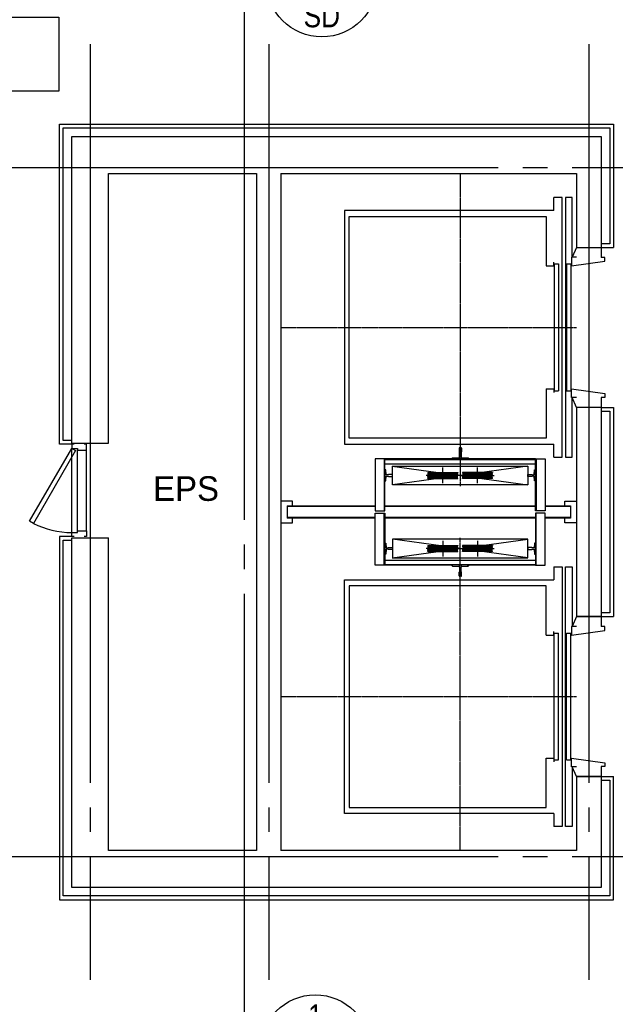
# Model space of a CAD drawing. Header units: millimetres. Extents: x 3445018 to 4174071, y -6064565 to -5122887.
# Tile 95 of 192: x 3784512 to 3789350, y -5540145 to -5532145. Entities that reach past the tile are written whole.
import ezdxf
from ezdxf.enums import TextEntityAlignment as Align

# ---------------------------------------------------------------- set-up
doc = ezdxf.new("R2010")
doc.units = ezdxf.units.MM
doc.header["$MEASUREMENT"] = 0
doc.linetypes.add('CEN', pattern=[66, 60, -2, 2, -2])
for name, color, linetype in [('AA-XXXX-창호부호', 7, 'CONTINUOUS'), ('CEN', 13, 'CEN'), ('DO', 7, 'CONTINUOUS'), ('ELEV CAR', 8, 'CONTINUOUS'), ('FIN', 6, 'CONTINUOUS'), ('HA1', 8, 'CONTINUOUS'), ('RBO', 1, 'CONTINUOUS'), ('TE1', 3, 'CONTINUOUS'), ('WA1', 2, 'CONTINUOUS')]:
    doc.layers.add(name, color=color, linetype=linetype)
doc.styles.add('SDP-S', font='txt')

# ---------------------------------------------------------------- blocks, each defined once
blk = doc.blocks.new('A$C64A614D3')
at = {"layer": 'ELEV CAR', "linetype": 'CEN'}
for p, q in [((1250, 0), (1250, -2400)), ((4250, 0), (4250, -2400)), ((0, -1455), (2540, -1455)), ((5500, -1455), (2960, -1455))]:
    blk.add_line(p, q, dxfattribs=at)
at = {"layer": 'ELEV CAR'}
for p, q in [((2700, -765), (2700, -49)), ((2800, -49), (2700, -49)), ((2706, -765), (2706, -49)), ((2794, -765), (2794, -49)), ((2800, -49), (2800, -765)), ((300, -2215), (300, -515)), ((300, -515), (2200, -515)), ((350, -555), (350, -2155)), ((2150, -555), (350, -555)), ((2150, -2155), (2150, -555)), ((2200, -515), (2200, -2215)), ((3300, -515), (3300, -2215)), ((5200, -515), (3300, -515)), ((3350, -2155), (3350, -555)), ((3350, -555), (5150, -555)), ((5150, -555), (5150, -2155)), ((5200, -2215), (5200, -515)), ((2318, -836.8), (2740, -836.8)), ((2324, -836.8), (2324, -2066.8)), ((2700, -2067), (2700, -843)), ((2706, -2067), (2706, -843)), ((3182, -836.8), (2760, -836.8)), ((2794, -2067), (2794, -843)), ((2800, -843), (2800, -2067)), ((3176, -836.8), (3176, -2066.8)), ((2377.9, -904.2), (2528, -2005)), ((2378, -2005), (2528, -905)), ((3122.1, -904.2), (2972, -2005)), ((3122, -2005), (2972, -905)), ((2428.1, -1191.5), (2428.1, -1436.5)), ((2428.1, -1191.5), (2431.6, -1191.5)), ((2428.1, -1191.5), (2431.6, -1191.5)), ((2428.1, -1191.5), (2431.6, -1191.5)), ((2428.1, -1191.5), (2431.6, -1191.5)), ((2431.6, -1191.5), (2431.6, -1436.5)), ((2431.6, -1191.5), (2432.1, -1194.5)), ((2431.6, -1191.5), (2432.1, -1194.5)), ((2438.1, -1194), (2441.1, -1194)), ((2438.1, -1194), (2441.1, -1194)), ((2438.1, -1194), (2438.1, -1434)), ((2438.1, -1194), (2444.1, -1194)), ((2438.1, -1194), (2444.1, -1194)), ((2444.1, -1194), (2444.1, -1434)), ((2450.1, -1194), (2450.1, -1434)), ((2456.1, -1194), (2450.1, -1194)), ((2456.1, -1194), (2450.1, -1194)), ((2453, -1449), (2453, -1179)), ((2456.1, -1194), (2453.1, -1194)), ((2456.1, -1194), (2453.1, -1194)), ((2456.1, -1194), (2456.1, -1434)), ((2468.1, -1194), (2462.1, -1194)), ((2462.1, -1194), (2462.1, -1434)), ((2462.1, -1194), (2462.1, -1434)), ((2468.1, -1194), (2465.1, -1194)), ((2468.1, -1194), (2468.1, -1434)), ((2474.6, -1191.5), (2474, -1194.5)), ((2474.6, -1191.5), (2474, -1194.5)), ((2478.1, -1191.5), (2474.6, -1191.5)), ((2478.1, -1191.5), (2474.6, -1191.5)), ((2474.6, -1191.5), (2474.6, -1436.5)), ((2478.1, -1191.5), (2474.6, -1191.5)), ((2478.1, -1191.5), (2474.6, -1191.5)), ((2478.1, -1191.5), (2478.1, -1436.5)), ((3021.9, -1191.5), (3025.4, -1191.5)), ((3021.9, -1191.5), (3025.4, -1191.5)), ((3021.9, -1191.5), (3021.9, -1436.5)), ((3021.9, -1191.5), (3025.4, -1191.5)), ((3021.9, -1191.5), (3025.4, -1191.5)), ((3025.4, -1191.5), (3026, -1194.5)), ((3025.4, -1191.5), (3025.4, -1436.5)), ((3025.4, -1191.5), (3026, -1194.5)), ((3031.9, -1194), (3031.9, -1434)), ((3031.9, -1194), (3037.9, -1194)), ((3031.9, -1194), (3034.9, -1194)), ((3037.9, -1194), (3037.9, -1434)), ((3037.9, -1194), (3037.9, -1434)), ((3043.9, -1194), (3043.9, -1434)), ((3043.9, -1194), (3046.9, -1194)), ((3043.9, -1194), (3046.9, -1194)), ((3043.9, -1194), (3049.9, -1194)), ((3043.9, -1194), (3049.9, -1194)), ((3047, -1449), (3047, -1179)), ((3049.9, -1194), (3049.9, -1434)), ((3061.9, -1194), (3055.9, -1194)), ((3061.9, -1194), (3055.9, -1194)), ((3055.9, -1194), (3055.9, -1434)), ((3061.9, -1194), (3058.9, -1194)), ((3061.9, -1194), (3058.9, -1194)), ((3061.9, -1194), (3061.9, -1434)), ((3068.4, -1191.5), (3067.9, -1194.5)), ((3068.4, -1191.5), (3067.9, -1194.5)), ((3071.9, -1191.5), (3068.4, -1191.5)), ((3071.9, -1191.5), (3068.4, -1191.5)), ((3068.4, -1191.5), (3068.4, -1436.5)), ((3071.9, -1191.5), (3068.4, -1191.5)), ((3071.9, -1191.5), (3068.4, -1191.5)), ((3071.9, -1191.5), (3071.9, -1436.5)), ((2517, -1314), (2389, -1314)), ((2983, -1314), (3111, -1314)), ((2310, -1393.2), (2308.2, -1445.3)), ((2318, -1388.5), (2315, -1388.5)), ((2318, -1388.5), (2315, -1388.5)), ((2318, -1524.5), (2318, -1388.5)), ((2428.1, -1436.5), (2431.6, -1436.5)), ((2428.1, -1436.5), (2431.6, -1436.5)), ((2431.6, -1436.5), (2432.1, -1433.5)), ((2438.1, -1434), (2444.1, -1434)), ((2438.1, -1434), (2444.1, -1434)), ((2456.1, -1434), (2450.1, -1434)), ((2468.1, -1434), (2462.1, -1434)), ((2474.6, -1436.5), (2474, -1433.5)), ((2478.1, -1436.5), (2474.6, -1436.5)), ((2478.1, -1436.5), (2474.6, -1436.5)), ((3021.9, -1436.5), (3025.4, -1436.5)), ((3021.9, -1436.5), (3025.4, -1436.5)), ((3025.4, -1436.5), (3026, -1433.5)), ((3031.9, -1434), (3037.9, -1434)), ((3043.9, -1434), (3049.9, -1434)), ((3061.9, -1434), (3055.9, -1434)), ((3061.9, -1434), (3055.9, -1434)), ((3068.4, -1436.5), (3067.9, -1433.5)), ((3071.9, -1436.5), (3068.4, -1436.5)), ((3071.9, -1436.5), (3068.4, -1436.5)), ((3182, -1524.5), (3182, -1388.5)), ((3182, -1388.5), (3185, -1388.5)), ((3182, -1388.5), (3185, -1388.5)), ((3190, -1393.2), (3191.8, -1445.3)), ((2229, -1464), (2229, -1449)), ((2231, -1447), (2260, -1447)), ((2231, -1466), (2260, -1466)), ((2303.3, -1450), (2263, -1450)), ((2263, -1463), (2303.3, -1463)), ((2308.2, -1467.7), (2309.6, -1512.7)), ((2309.6, -1512.7), (2310, -1519.8)), ((2428.1, -1718.5), (2428.1, -1473.5)), ((2428.1, -1473.5), (2431.6, -1473.5)), ((2428.1, -1473.5), (2431.6, -1473.5)), ((2431.6, -1718.5), (2431.6, -1473.5)), ((2431.6, -1473.5), (2432.1, -1476.5)), ((2438.1, -1476), (2444.1, -1476)), ((2438.1, -1476), (2444.1, -1476)), ((2438.1, -1716), (2438.1, -1476)), ((2444.1, -1716), (2444.1, -1476)), ((2450.1, -1716), (2450.1, -1476)), ((2456.1, -1476), (2450.1, -1476)), ((2453, -1461), (2453, -1731)), ((2456.1, -1716), (2456.1, -1476)), ((2468.1, -1476), (2462.1, -1476)), ((2462.1, -1716), (2462.1, -1476)), ((2462.1, -1716), (2462.1, -1476)), ((2468.1, -1716), (2468.1, -1476)), ((2474.6, -1473.5), (2474, -1476.5)), ((2474.6, -1718.5), (2474.6, -1473.5)), ((2478.1, -1473.5), (2474.6, -1473.5)), ((2478.1, -1473.5), (2474.6, -1473.5)), ((2478.1, -1718.5), (2478.1, -1473.5)), ((3021.9, -1718.5), (3021.9, -1473.5)), ((3021.9, -1473.5), (3025.4, -1473.5)), ((3021.9, -1473.5), (3025.4, -1473.5)), ((3025.4, -1718.5), (3025.4, -1473.5)), ((3025.4, -1473.5), (3026, -1476.5)), ((3031.9, -1476), (3037.9, -1476)), ((3031.9, -1716), (3031.9, -1476)), ((3037.9, -1716), (3037.9, -1476)), ((3037.9, -1716), (3037.9, -1476)), ((3043.9, -1716), (3043.9, -1476)), ((3043.9, -1476), (3049.9, -1476)), ((3047, -1461), (3047, -1731)), ((3049.9, -1716), (3049.9, -1476)), ((3061.9, -1476), (3055.9, -1476)), ((3061.9, -1476), (3055.9, -1476)), ((3055.9, -1716), (3055.9, -1476)), ((3061.9, -1716), (3061.9, -1476)), ((3068.4, -1473.5), (3067.9, -1476.5)), ((3068.4, -1718.5), (3068.4, -1473.5)), ((3071.9, -1473.5), (3068.4, -1473.5)), ((3071.9, -1473.5), (3068.4, -1473.5)), ((3071.9, -1718.5), (3071.9, -1473.5)), ((3190.4, -1512.7), (3190, -1519.8)), ((3191.8, -1467.7), (3190.4, -1512.7)), ((3196.7, -1450), (3237, -1450)), ((3237, -1463), (3196.7, -1463)), ((3269, -1447), (3240, -1447)), ((3269, -1466), (3240, -1466)), ((3271, -1464), (3271, -1449)), ((2315, -1524.5), (2318, -1524.5)), ((2517, -1596), (2389, -1596)), ((2983, -1596), (3111, -1596)), ((3185, -1524.5), (3182, -1524.5)), ((2428.1, -1718.5), (2431.6, -1718.5)), ((2428.1, -1718.5), (2431.6, -1718.5)), ((2428.1, -1718.5), (2431.6, -1718.5)), ((2428.1, -1718.5), (2431.6, -1718.5)), ((2431.6, -1718.5), (2432.1, -1715.5)), ((2431.6, -1718.5), (2432.1, -1715.5)), ((2438.1, -1716), (2441.1, -1716)), ((2438.1, -1716), (2441.1, -1716)), ((2438.1, -1716), (2444.1, -1716)), ((2438.1, -1716), (2444.1, -1716)), ((2456.1, -1716), (2450.1, -1716)), ((2456.1, -1716), (2450.1, -1716)), ((2456.1, -1716), (2453.1, -1716)), ((2456.1, -1716), (2453.1, -1716)), ((2468.1, -1716), (2462.1, -1716)), ((2468.1, -1716), (2465.1, -1716)), ((2474.6, -1718.5), (2474, -1715.5)), ((2474.6, -1718.5), (2474, -1715.5)), ((2478.1, -1718.5), (2474.6, -1718.5)), ((2478.1, -1718.5), (2474.6, -1718.5)), ((2478.1, -1718.5), (2474.6, -1718.5)), ((2478.1, -1718.5), (2474.6, -1718.5)), ((3021.9, -1718.5), (3025.4, -1718.5)), ((3021.9, -1718.5), (3025.4, -1718.5)), ((3021.9, -1718.5), (3025.4, -1718.5)), ((3021.9, -1718.5), (3025.4, -1718.5)), ((3025.4, -1718.5), (3026, -1715.5)), ((3025.4, -1718.5), (3026, -1715.5)), ((3031.9, -1716), (3034.9, -1716)), ((3031.9, -1716), (3037.9, -1716)), ((3043.9, -1716), (3046.9, -1716)), ((3043.9, -1716), (3046.9, -1716)), ((3043.9, -1716), (3049.9, -1716)), ((3043.9, -1716), (3049.9, -1716)), ((3061.9, -1716), (3055.9, -1716)), ((3061.9, -1716), (3055.9, -1716)), ((3061.9, -1716), (3058.9, -1716)), ((3061.9, -1716), (3058.9, -1716)), ((3068.4, -1718.5), (3067.9, -1715.5)), ((3068.4, -1718.5), (3067.9, -1715.5)), ((3071.9, -1718.5), (3068.4, -1718.5)), ((3071.9, -1718.5), (3068.4, -1718.5)), ((3071.9, -1718.5), (3068.4, -1718.5)), ((3071.9, -1718.5), (3068.4, -1718.5)), ((2318, -2073.2), (2740, -2073.2)), ((3182, -2073.2), (2760, -2073.2)), ((350, -2155), (750, -2155)), ((750, -2155), (750, -2215)), ((1750, -2155), (2150, -2155)), ((1750, -2155), (1750, -2215)), ((2700, -2351), (2700, -2145)), ((2706, -2351), (2706, -2145)), ((2794, -2351), (2794, -2145)), ((2800, -2145), (2800, -2351)), ((3750, -2155), (3350, -2155)), ((3750, -2155), (3750, -2215)), ((5150, -2155), (4750, -2155)), ((4750, -2155), (4750, -2215)), ((300, -2215), (195, -2215)), ((195, -2285), (195, -2215)), ((750, -2215), (720, -2215)), ((735, -2220), (1765, -2220)), ((735, -2220), (735, -2255)), ((1250, -2220), (1250, -2255)), ((1750, -2215), (1780, -2215)), ((1765, -2220), (1765, -2255)), ((2305, -2215), (2200, -2215)), ((2305, -2215), (2305, -2285)), ((3195, -2215), (3300, -2215)), ((3195, -2215), (3195, -2285)), ((3750, -2215), (3720, -2215)), ((4765, -2220), (3735, -2220)), ((3735, -2220), (3735, -2255)), ((4250, -2220), (4250, -2255)), ((4750, -2215), (4780, -2215)), ((4765, -2220), (4765, -2255)), ((5200, -2215), (5305, -2215)), ((5305, -2285), (5305, -2215)), ((2305, -2285), (195, -2285)), ((195, -2310), (2305, -2310)), ((195, -2365), (195, -2310)), ((735, -2255), (1765, -2255)), ((735, -2320), (1765, -2320)), ((735, -2320), (735, -2355)), ((1250, -2310), (1250, -2355)), ((1765, -2320), (1765, -2355)), ((2305, -2310), (2305, -2365)), ((3195, -2285), (5305, -2285)), ((5305, -2310), (3195, -2310)), ((3195, -2310), (3195, -2365)), ((4765, -2255), (3735, -2255)), ((4765, -2320), (3735, -2320)), ((3735, -2320), (3735, -2355)), ((4250, -2310), (4250, -2355)), ((4765, -2320), (4765, -2355)), ((5305, -2365), (5305, -2310)), ((680, -2365), (195, -2365)), ((600, -2400), (680, -2365)), ((600, -2400), (600, -2600)), ((600, -2600), (600, -2400)), ((735, -2355), (1765, -2355)), ((2305, -2365), (1820, -2365)), ((1900, -2400), (1820, -2365)), ((1900, -2600), (1900, -2400)), ((1900, -2400), (1900, -2600)), ((2800, -2351), (2700, -2351)), ((3195, -2365), (3680, -2365)), ((3600, -2400), (3680, -2365)), ((3600, -2600), (3600, -2400)), ((4765, -2355), (3735, -2355)), ((4820, -2365), (5305, -2365)), ((4900, -2400), (4820, -2365)), ((4900, -2400), (4900, -2600)), ((681.5, -2600), (600, -2600)), ((1900, -2600), (1818.5, -2600)), ((3681.5, -2600), (3600, -2600)), ((4900, -2600), (4818.5, -2600))]:
    blk.add_line(p, q, dxfattribs=at)
for points in [[(2800, -94), (2837, -94), (2837, 0), (2663, 0), (2663, -94), (2700, -94)], [(2800, -2306), (2837, -2306), (2837, -2400), (2663, -2400), (2663, -2306), (2700, -2306)], [(680, -2401), (680, -2361), (750, -2361), (711.5, -2630), (681.5, -2630), (681.5, -2600)], [(1820, -2401), (1820, -2361), (1750, -2361), (1788.5, -2630), (1818.5, -2630), (1818.5, -2600)], [(3680, -2401), (3680, -2361), (3750, -2361), (3711.5, -2630), (3681.5, -2630), (3681.5, -2600)], [(4820, -2401), (4820, -2361), (4750, -2361), (4788.5, -2630), (4818.5, -2630), (4818.5, -2600)]]:
    blk.add_lwpolyline(points, dxfattribs=at)
for points in [[(2318, -765), (2740, -765), (2740, -843), (2318, -843)], [(3182, -765), (2760, -765), (2760, -843), (3182, -843)], [(2318, -836.8), (2358, -836.8), (2358, -2066.8), (2318, -2066.8)], [(2408.5, -843), (2497.5, -843), (2497.5, -850.5), (2457.7, -854.5), (2457.7, -870.8), (2461, -873), (2461, -905), (2445, -905), (2445, -873), (2448.2, -870.8), (2448.2, -854.5), (2408.5, -850.5)], [(3091.5, -843), (3002.5, -843), (3002.5, -850.5), (3042.2, -854.5), (3042.2, -870.8), (3039, -873), (3039, -905), (3055, -905), (3055, -873), (3051.8, -870.8), (3051.8, -854.5), (3091.5, -850.5)], [(3182, -836.8), (3142, -836.8), (3142, -2066.8), (3182, -2066.8)], [(2528, -905), (2378, -905), (2378, -2005), (2528, -2005)], [(2972, -905), (3122, -905), (3122, -2005), (2972, -2005)], [(2318, -2145), (2740, -2145), (2740, -2067), (2318, -2067)], [(2408.5, -2067), (2497.5, -2067), (2497.5, -2059.5), (2457.7, -2055.5), (2457.7, -2039.2), (2461, -2037), (2461, -2005), (2445, -2005), (2445, -2037), (2448.2, -2039.2), (2448.2, -2055.5), (2408.5, -2059.5)], [(3182, -2145), (2760, -2145), (2760, -2067), (3182, -2067)], [(3091.5, -2067), (3002.5, -2067), (3002.5, -2059.5), (3042.2, -2055.5), (3042.2, -2039.2), (3039, -2037), (3039, -2005), (3055, -2005), (3055, -2037), (3051.8, -2039.2), (3051.8, -2055.5), (3091.5, -2059.5)]]:
    blk.add_lwpolyline(points, close=True, dxfattribs=at)
for centre, radius, start, end in [((2435.1, -1194), 3, 190.23668, 0), ((2435.1, -1194), 3, 190.23668, 0), ((2447.1, -1194), 3, 180, 0), ((2447.1, -1194), 3, 180, 0), ((2459.1, -1194), 3, 180, 0), ((2459.1, -1194), 3, 180, 0), ((2471.1, -1194), 3, 180, 349.76332), ((2471.1, -1194), 3, 180, 349.76332), ((3028.9, -1194), 3, 190.23668, 0), ((3028.9, -1194), 3, 190.23668, 0), ((3040.9, -1194), 3, 180, 0), ((3040.9, -1194), 3, 180, 0), ((3052.9, -1194), 3, 180, 0), ((3052.9, -1194), 3, 180, 0), ((3064.9, -1194), 3, 180, 349.76332), ((3064.9, -1194), 3, 180, 349.76332), ((2315, -1393.5), 5, 90, 176.61741), ((2315, -1393.5), 5, 90, 176.61741), ((2315, -1393.5), 5, 90, 176.61741), ((2435.1, -1434), 3, 0, 169.76332), ((2447.1, -1434), 3, 0, 180), ((2459.1, -1434), 3, 0, 180), ((2471.1, -1434), 3, 10.23668, 180), ((3028.9, -1434), 3, 0, 169.76332), ((3040.9, -1434), 3, 0, 180), ((3052.9, -1434), 3, 0, 180), ((3064.9, -1434), 3, 10.23668, 180), ((3185, -1393.5), 5, 3.38259, 90), ((3185, -1393.5), 5, 3.38259, 90), ((3185, -1393.5), 5, 3.38259, 90), ((2231, -1449), 2, 90, 180), ((2231, -1449), 2, 90, 180), ((2231, -1464), 2, 180, 270), ((2231, -1464), 2, 180, 270), ((2263, -1447), 3, 180, 270), ((2263, -1466), 3, 90, 180), ((2303.3, -1445), 5, 270, 356.61741), ((2303.3, -1468), 5, 3.38259, 90), ((2315, -1519.5), 5, 183.38259, 270), ((2435.1, -1476), 3, 190.23668, 0), ((2447.1, -1476), 3, 180, 0), ((2459.1, -1476), 3, 180, 0), ((2471.1, -1476), 3, 180, 349.76332), ((3028.9, -1476), 3, 190.23668, 0), ((3040.9, -1476), 3, 180, 0), ((3052.9, -1476), 3, 180, 0), ((3064.9, -1476), 3, 180, 349.76332), ((3185, -1519.5), 5, 270, 356.61741), ((3196.7, -1445), 5, 183.38259, 270), ((3196.7, -1468), 5, 90, 176.61741), ((3237, -1447), 3, 270, 0), ((3237, -1466), 3, 0, 90), ((3269, -1449), 2, 0, 90), ((3269, -1449), 2, 0, 90), ((3269, -1464), 2, 270, 0), ((3269, -1464), 2, 270, 0), ((2435.1, -1716), 3, 0, 169.76332), ((2435.1, -1716), 3, 0, 169.76332), ((2447.1, -1716), 3, 0, 180), ((2447.1, -1716), 3, 0, 180), ((2459.1, -1716), 3, 0, 180), ((2459.1, -1716), 3, 0, 180), ((2471.1, -1716), 3, 10.23668, 180), ((2471.1, -1716), 3, 10.23668, 180), ((3028.9, -1716), 3, 0, 169.76332), ((3028.9, -1716), 3, 0, 169.76332), ((3040.9, -1716), 3, 0, 180), ((3040.9, -1716), 3, 0, 180), ((3052.9, -1716), 3, 0, 180), ((3052.9, -1716), 3, 0, 180), ((3064.9, -1716), 3, 10.23668, 180), ((3064.9, -1716), 3, 10.23668, 180)]:
    blk.add_arc(centre, radius, start, end, dxfattribs=at)
blk = doc.blocks.new('창호부호_수정')
at = {"layer": 'AA-XXXX-창호부호'}
for p, q in [((-1717, 540), (1717, 540)), ((-1717, -540), (1717, -540))]:
    blk.add_line(p, q, dxfattribs=at)
blk.add_circle((0, 0), 1800, dxfattribs=at)
at = {"layer": 'AA-XXXX-창호부호', "color": 3, "width": 0.85}
for tag, p in [('NO', (0, 1116)), ('창호', (0, -1116))]:
    blk.add_attdef(tag, text='', height=750, dxfattribs=at).set_placement(p, align=Align.MIDDLE_CENTER)
at = {"layer": 'AA-XXXX-창호부호', "color": 4, "width": 0.85}
blk.add_attdef('규격', text='', height=750, dxfattribs=at).set_placement((0, -24), align=Align.MIDDLE_CENTER)

msp = doc.modelspace()

# ---------------------------------------------------------------- hatches: boundary and pattern name
at = {"layer": 'HA1', "ltscale": 1000, "true_color": 0x939598}
h = msp.add_hatch(dxfattribs=at)
h.set_pattern_fill('AR-BRSTD', color=252, scale=120)
h.set_pattern_definition([(0, (2862666.85, -4397993.94), (0, 320.04), []), (90, (2862666.85, -4397993.94), (-480, 320.04), [320.04, -320.04])])
h.paths.add_polyline_path([(3778334.29, -5521695.309), (3772534.29, -5521695.309), (3772534.29, -5525470.309), (3776259.29, -5525470.309), (3776259.29, -5546820.309), (3772534.29, -5546820.309), (3772534.29, -5551595.309), (3815734.29, -5551595.309), (3815734.29, -5521695.309), (3802234.29, -5521695.309)])
h.paths.add_polyline_path([(3810809.29, -5525470.309), (3810809.29, -5546820.309), (3792209.289, -5546820.309), (3790724.835, -5546820.309), (3789234.29, -5546820.309), (3777459.29, -5546820.309), (3777459.29, -5525470.309)], flags=16)
h.paths.add_polyline_path([(3786634.29, -5526095.309), (3786634.29, -5526995.309), (3786034.29, -5526995.309), (3786034.29, -5526095.309)], flags=0)
h.paths.add_polyline_path([(3793834.29, -5526095.309), (3794434.29, -5526095.309), (3794434.29, -5526995.309), (3793934.29, -5526995.309), (3793934.29, -5531095.309), (3794434.29, -5531095.309), (3794434.29, -5531195.309), (3793834.29, -5531195.309), (3793834.29, -5526995.309)], flags=0)
h.paths.add_polyline_path([(3778834.29, -5526095.309), (3778834.29, -5526995.309), (3778234.29, -5526995.309), (3778234.29, -5526095.309)], flags=0)
h.paths.add_polyline_path([(3785084.29, -5532995.309), (3789334.29, -5532995.309), (3789334.29, -5533995.309), (3789234.29, -5533995.309), (3789134.29, -5533995.309), (3789134.29, -5535295.309), (3789234.29, -5535295.309), (3789334.29, -5535295.309), (3789334.29, -5536995.309), (3789234.29, -5536995.309), (3789134.29, -5536995.309), (3789134.29, -5538295.309), (3789234.29, -5538295.309), (3789334.29, -5538295.309), (3789334.29, -5539295.309), (3785084.29, -5539295.309)], flags=0)
h.paths.add_polyline_path([(3789304.29, -5533025.309), (3789304.29, -5533965.309), (3789234.29, -5533965.309), (3789234.29, -5533095.309), (3786534.29, -5533095.309), (3786534.29, -5539195.309), (3789234.29, -5539195.309), (3789234.29, -5538325.309), (3789304.29, -5538325.309), (3789304.29, -5539265.309), (3784864.29, -5539265.309), (3784864.29, -5536375.309), (3784934.29, -5536375.309), (3784934.29, -5539195.309), (3786534.29, -5539195.309), (3786534.29, -5533095.309), (3784934.29, -5533095.309), (3784934.29, -5535565.309), (3784864.29, -5535565.309), (3784864.29, -5533025.309)], flags=0)
h.paths.add_polyline_path([(3782889.29, -5532995.309), (3782934.29, -5532995.309), (3783084.29, -5532995.309), (3783084.29, -5534415.309), (3782984.29, -5534415.309), (3782889.29, -5534415.309), (3782889.29, -5535515.309), (3782984.29, -5535515.309), (3783084.29, -5535515.309), (3783084.29, -5536775.309), (3782984.29, -5536775.309), (3782889.29, -5536775.309), (3782889.29, -5537875.309), (3782993.332, -5537875.309), (3783093.332, -5537875.309), (3783084.29, -5539295.309), (3782889.29, -5539295.309), (3782889.29, -5539195.309), (3778834.29, -5539195.309), (3778134.29, -5539195.309), (3778134.29, -5538695.309), (3778834.29, -5538695.309), (3778834.29, -5539005.309), (3782794.29, -5539005.309), (3782803.332, -5537905.309), (3782889.29, -5537905.309), (3782889.29, -5536775.309), (3782764.29, -5536775.309), (3782764.29, -5536270.309), (3781624.29, -5536270.309), (3781624.29, -5537875.309), (3781474.29, -5537875.309), (3780874.29, -5537875.309), (3780874.29, -5536270.309), (3779409.29, -5536270.309), (3779409.29, -5537470.309), (3779379.29, -5537470.309), (3779259.29, -5537470.309), (3779259.29, -5537440.309, 0.05299416), (3779245.885, -5537314.19), (3778667.054, -5537469.287), (3778659.29, -5537440.309), (3778659.29, -5537470.309), (3778509.29, -5537470.309), (3778359.29, -5537470.309), (3778359.29, -5537440.309, 0.05299416), (3778345.885, -5537314.19), (3777767.054, -5537469.287), (3777759.29, -5537440.309), (3778338.845, -5537285.018), (3778346.61, -5537313.996), (3778345.885, -5537314.19, -0.05299416), (3778359.29, -5537440.309), (3778479.29, -5537440.309), (3778479.29, -5536270.309), (3781474.29, -5536270.309), (3781474.29, -5537875.309), (3781624.29, -5537875.309), (3781624.29, -5536270.309), (3782764.29, -5536270.309), (3782764.29, -5536775.309), (3782889.29, -5536775.309), (3782889.29, -5535515.309), (3782764.29, -5535515.309), (3782764.29, -5536020.309), (3781624.29, -5536020.309), (3781624.29, -5534415.309), (3781474.29, -5534415.309), (3781474.29, -5536020.309), (3778479.29, -5536020.309), (3778479.29, -5535900.309), (3778479.29, -5534850.309), (3778359.29, -5534850.309, -0.05299416), (3778345.885, -5534976.429), (3778346.61, -5534976.623), (3778338.845, -5535005.601), (3777759.29, -5534850.309), (3777609.29, -5534850.309), (3777609.29, -5534820.309), (3777759.29, -5534820.309), (3777759.29, -5534850.309), (3777767.054, -5534821.331), (3778345.885, -5534976.429, 0.05299416), (3778359.29, -5534850.309), (3778359.29, -5534820.309), (3778509.29, -5534820.309), (3778659.29, -5534820.309), (3778659.29, -5534850.309), (3778667.054, -5534821.331), (3779245.885, -5534976.429, 0.05299416), (3779259.29, -5534850.309), (3779259.29, -5534820.309), (3779409.29, -5534820.309), (3779409.29, -5534850.309), (3779409.29, -5536020.309), (3780874.29, -5536020.309), (3780874.29, -5534415.309), (3781474.29, -5534415.309), (3781624.29, -5534415.309), (3781624.29, -5536020.309), (3782764.29, -5536020.309), (3782764.29, -5535515.309), (3782889.29, -5535515.309), (3782889.29, -5534385.309), (3782794.29, -5534385.309), (3782794.29, -5533285.309), (3778834.29, -5533285.309), (3778834.29, -5533595.309), (3778134.29, -5533595.309), (3778134.29, -5533095.309), (3778834.29, -5533095.309), (3782889.29, -5533095.309)], flags=0)
h.paths.add_polyline_path([(3792384.29, -5532995.309), (3795384.29, -5532995.309), (3795384.29, -5535595.309), (3798884.29, -5535595.309), (3798884.29, -5535495.309), (3799334.542, -5535495.309), (3799334.542, -5535595.309), (3795384.29, -5535595.309), (3795384.29, -5539295.309), (3792384.29, -5539295.309)], flags=0)
h.paths.add_polyline_path([(3795854.29, -5533025.309), (3795854.29, -5533095.309), (3792584.29, -5533095.309), (3792584.29, -5539195.309), (3795954.29, -5539195.309), (3795954.29, -5539265.309), (3792414.29, -5539265.309), (3792414.29, -5533025.309)], flags=0)
h.paths.add_polyline_path([(3782984.29, -5535545.309), (3783054.29, -5535545.309), (3783054.29, -5536745.309), (3782984.29, -5536745.309)], flags=0)
h.paths.add_polyline_path([(3789234.29, -5535325.309), (3789304.29, -5535325.309), (3789304.29, -5536965.309), (3789234.29, -5536965.309)], flags=0)
h.paths.add_polyline_path([(3779379.29, -5535900.309), (3779379.29, -5536020.309), (3778509.29, -5536020.309), (3778509.29, -5535900.309)], flags=0)
h.paths.add_polyline_path([(3796914.29, -5533025.309), (3799554.29, -5533025.309), (3799554.29, -5533095.309), (3796914.29, -5533095.309)], flags=0)
h.paths.add_polyline_path([(3801634.29, -5526095.309), (3802234.29, -5526095.309), (3802234.29, -5526995.309), (3801634.29, -5526995.309)], flags=0)
h.paths.add_polyline_path([(3800614.29, -5533025.309), (3802154.29, -5533025.309), (3802154.29, -5533095.309), (3801584.29, -5533095.309), (3801584.29, -5539195.309), (3803184.29, -5539195.309), (3803184.29, -5533095.309), (3802964.29, -5533095.309), (3802964.29, -5533025.309), (3803404.29, -5533025.309), (3803404.29, -5539265.309), (3796764.29, -5539265.309), (3796764.29, -5539195.309), (3801584.29, -5539195.309), (3801584.29, -5533095.309), (3800614.29, -5533095.309)], flags=0)
h.paths.add_polyline_path([(3793834.29, -5541095.309), (3794434.29, -5541095.309), (3794434.29, -5541195.309), (3793934.29, -5541195.309), (3793934.29, -5545295.309), (3794434.29, -5545295.309), (3794434.29, -5546195.309), (3793834.29, -5546195.309), (3793834.29, -5545295.309)], flags=0)
h.paths.add_polyline_path([(3786634.29, -5545295.309), (3786634.29, -5546195.309), (3786034.29, -5546195.309), (3786034.29, -5545295.309)], flags=0)
h.paths.add_polyline_path([(3778834.29, -5545295.309), (3778834.29, -5546195.309), (3778234.29, -5546195.309), (3778234.29, -5545295.309)], flags=0)
h.paths.add_polyline_path([(3809434.29, -5526095.309), (3810034.29, -5526095.309), (3810034.29, -5526995.309), (3809434.29, -5526995.309)], flags=0)
h.paths.add_polyline_path([(3809434.29, -5533095.309), (3810134.29, -5533095.309), (3810134.29, -5533595.309), (3809434.29, -5533595.309)], flags=0)
h.paths.add_polyline_path([(3801634.29, -5545295.309), (3802234.29, -5545295.309), (3802234.29, -5546195.309), (3801634.29, -5546195.309)], flags=0)
h.paths.add_polyline_path([(3809434.29, -5538695.309), (3810134.29, -5538695.309), (3810134.29, -5539195.309), (3809434.29, -5539195.309)], flags=0)
h.paths.add_polyline_path([(3809434.29, -5545295.309), (3810034.29, -5545295.309), (3810034.29, -5546195.309), (3809434.29, -5546195.309)], flags=0)

# ---------------------------------------------------------------- linework, layer by layer
at = {"layer": 'CEN', "ltscale": 100}
for p, q in [((3786334.29, -5510409.833), (3786334.29, -5554758.274)), ((3785084.29, -5532345.309), (3785084.29, -5539945.309)), ((3786534.29, -5532345.309), (3786534.29, -5539945.309)), ((3789134.29, -5532345.309), (3789134.29, -5539945.309)), ((3769198.874, -5533345.309), (3820057.54, -5533345.309)), ((3769198.874, -5538945.309), (3820057.54, -5538945.309))]:
    msp.add_line(p, q, dxfattribs=at)
at = {"layer": 'DO', "color": 4}
for p, q in [((3784934.29, -5536312.309), (3784934.29, -5535628.309)), ((3784982.29, -5536297.309), (3784982.29, -5535643.309)), ((3785054.29, -5536297.309), (3785054.29, -5535643.309))]:
    msp.add_line(p, q, dxfattribs=at)
for points in [[(3784954.29, -5535595.309), (3784934.29, -5535595.309), (3784934.29, -5535628.309), (3784982.29, -5535628.309), (3784982.29, -5535643.309), (3785054.29, -5535643.309), (3785054.29, -5535595.309), (3785034.29, -5535595.309)], [(3784934.29, -5535628.309), (3784964.6, -5535645.809), (3784623.048, -5536237.395), (3784592.738, -5536219.895), (3784934.29, -5535628.309)], [(3784954.29, -5536345.309), (3784934.29, -5536345.309), (3784934.29, -5536312.309), (3784982.29, -5536312.309), (3784982.29, -5536297.309), (3785054.29, -5536297.309), (3785054.29, -5536345.309), (3785034.29, -5536345.309)]]:
    msp.add_lwpolyline(points, dxfattribs=at)
msp.add_arc((3784934.29, -5535628.309), 684, 242.9330825, 270, dxfattribs=at)
at = {"layer": 'FIN', "color": 252, "true_color": 0x939598}
for points in [[(3784934.29, -5535595.309), (3784834.29, -5535595.309), (3784834.29, -5532995.309), (3789334.29, -5532995.309), (3789334.29, -5533995.309)], [(3784934.29, -5535565.309), (3784864.29, -5535565.309), (3784864.29, -5533025.309), (3789304.29, -5533025.309), (3789304.29, -5533965.309), (3789234.29, -5533965.309)], [(3789234.29, -5533995.309), (3789334.29, -5533995.309)], [(3789234.29, -5535295.309), (3789334.29, -5535295.309)], [(3789234.29, -5535325.309), (3789304.29, -5535325.309), (3789304.29, -5536965.309), (3789234.29, -5536965.309)], [(3789334.29, -5535295.309), (3789334.29, -5536995.309)], [(3784934.29, -5536345.309), (3784834.29, -5536345.309), (3784834.29, -5539295.309), (3789334.29, -5539295.309), (3789334.29, -5538295.309)], [(3789234.29, -5538325.309), (3789304.29, -5538325.309), (3789304.29, -5539265.309), (3784864.29, -5539265.309), (3784864.29, -5536375.309), (3784934.29, -5536375.309)], [(3789234.29, -5536995.309), (3789334.29, -5536995.309)], [(3789234.29, -5538295.309), (3789334.29, -5538295.309)]]:
    msp.add_lwpolyline(points, dxfattribs=at)
at = {"layer": 'RBO', "color": 252, "true_color": 0x939598}
msp.add_lwpolyline([(3782430.928, -5532726.051), (3782430.928, -5532126.051), (3784830.928, -5532126.051), (3784830.928, -5532726.051)], close=True, dxfattribs=at)
at = {"layer": 'WA1', "color": 252, "true_color": 0x939598}
for p, q in [((3786434.29, -5533395.309), (3786434.29, -5538895.309)), ((3786634.29, -5533395.309), (3786634.29, -5538895.309)), ((3789034.29, -5533995.309), (3789234.29, -5533995.309)), ((3789234.29, -5535295.309), (3789034.29, -5535295.309)), ((3784934.29, -5535585.309), (3785234.29, -5535585.309)), ((3784934.29, -5536355.309), (3785234.29, -5536355.309)), ((3789034.29, -5536995.309), (3789234.29, -5536995.309)), ((3789234.29, -5538295.309), (3789034.29, -5538295.309))]:
    msp.add_line(p, q, dxfattribs=at)
for points in [[(3784934.29, -5535585.309), (3784934.29, -5533095.309), (3789234.29, -5533095.309), (3789234.29, -5533995.309)], [(3785234.29, -5535585.309), (3785234.29, -5533395.309), (3786434.29, -5533395.309)], [(3786634.29, -5533395.309), (3789034.29, -5533395.309), (3789034.29, -5533995.309)], [(3789034.29, -5535295.309), (3789034.29, -5536995.309)], [(3789234.29, -5535295.309), (3789234.29, -5536995.309)], [(3789234.29, -5538295.309), (3789234.29, -5539195.309), (3784934.29, -5539195.309), (3784934.29, -5536355.309)], [(3786434.29, -5538895.309), (3785234.29, -5538895.309), (3785234.29, -5536355.309)], [(3789034.29, -5538295.309), (3789034.29, -5538895.309), (3786634.29, -5538895.309)]]:
    msp.add_lwpolyline(points, dxfattribs=at)

# ---------------------------------------------------------------- block references
at = {"layer": 'AA-XXXX-창호부호', "xscale": 0.25, "yscale": 0.25, "zscale": 0.25}
for p in [(3786966.102, -5531834.634), (3786913.111, -5540518.665)]:
    msp.add_blockref('창호부호_수정', p, dxfattribs=at).add_auto_attribs({'NO': '1', '규격': '1.0X2.2', '창호': 'SD'})
at = {"layer": 'ELEV CAR', "color": 252, "true_color": 0x939598, "rotation": 90.00000000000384}
msp.add_blockref('A$C64A614D3', (3786634.29, -5538895.309), dxfattribs=at)

# ---------------------------------------------------------------- texts
at = {"layer": 'TE1', "color": 252, "true_color": 0x939598, "style": 'SDP-S'}
msp.add_text('EPS', height=200, dxfattribs=at).set_placement((3785595.564, -5536054.824))

doc.saveas('drawing.dxf')
